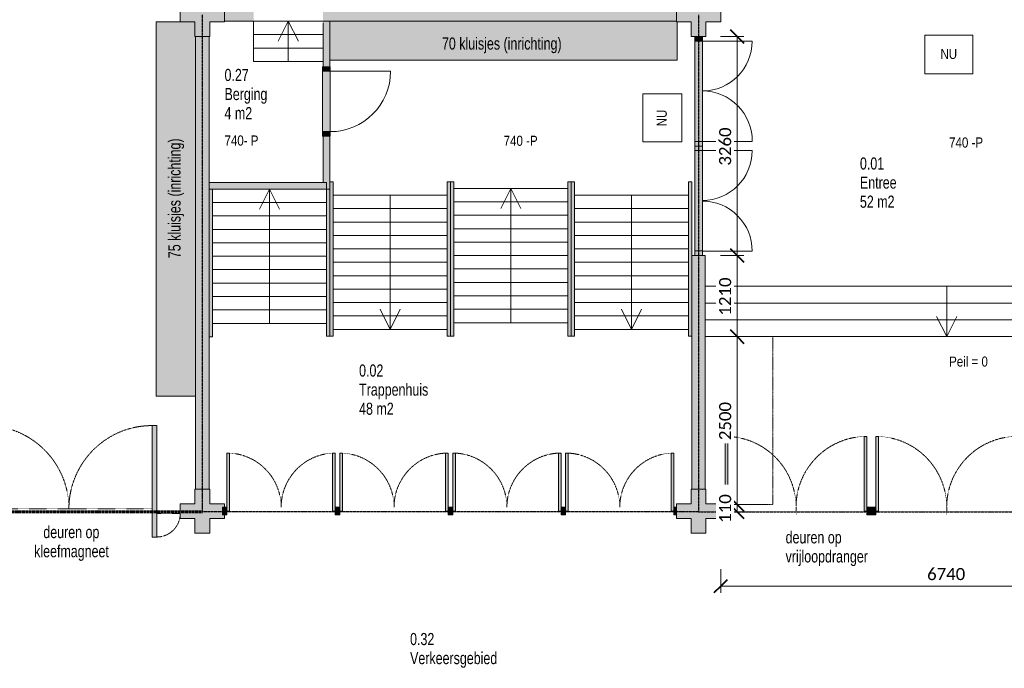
# Model space of a CAD drawing. Header units: millimetres. Extents: x 73705 to 433105, y 109410 to 279410.
# Tile 31 of 90: x 120757 to 135441, y 247024 to 256687. Entities that reach past the tile are written whole.
import ezdxf

# ---------------------------------------------------------------- set-up
doc = ezdxf.new("R2010")
doc.units = ezdxf.units.MM
for name, pattern in [('brand  WBDBO 30 min', [11, 4, -1, 2, -1, 2, -1]), ('Overhead', [2.5, 1.5, -1]), ('Stippel', [1.53, 1, -0.53])]:
    doc.linetypes.add(name, pattern=pattern)
for name, color, linetype, lineweight in [('A-ANNO-DIMS', 211, 'Continuous', 9), ('A-ANNO-DIMS-100', 211, 'Continuous', 9), ('A-DETL', 90, 'Continuous', 9), ('A-DETL-DEMO', 6, 'Stippel', 9), ('A-DETL-GENF', 92, 'Continuous', 9), ('A-DETL-THIN', 151, 'Continuous', 9), ('A-FLOR-OVHD', 1, 'Overhead', 9), ('G-ANNO-TEXT', 231, 'Continuous', 9)]:
    doc.layers.add(name, color=color, linetype=linetype, lineweight=lineweight)
doc.styles.add('Arial Narrow', font='ARIALN.TTF', dxfattribs={"width": 0.9, "height": 180})
doc.styles.add('Arial Narrow_B', font='ARIALN.TTF', dxfattribs={"width": 0.9, "height": 180})
doc.styles.add('Arial Narrow_B_1', font='ARIALN.TTF', dxfattribs={"height": 150})
doc.styles.add('Calibri', font='calibri.ttf', dxfattribs={"height": 180})
doc.dimstyles.new('maatvoering', dxfattribs={"dimscale": 304.8, "dimtxt": 211.922716, "dimasz": 0.656168, "dimexe": 0.328084, "dimexo": 0.0625, "dimgap": 0.065617, "dimtad": 1, "dimdec": 0, "dimzin": 0, "dimdsep": 46, "dimtxsty": 'Calibri', "dimblk1": 'OBLIQUE', "dimblk2": 'OBLIQUE', "dimsah": 1, "dimcen": 0.09, "dimazin": 0, "dimtfac": 1, "dimtdec": 4, "dimtix": 1, "dimtmove": 0, "dimatfit": 3, "dimfxl": 0.82021, "dimfxlon": 1, "dimtvp": 1, "dimtfill": 1, "dimtolj": 1, "dimtzin": 0, "dimarcsym": 2})

# ---------------------------------------------------------------- blocks, each defined once
blk = doc.blocks.new('DIMBLOCK53-BEGANE GROND')
at = {"layer": 'A-ANNO-DIMS-100'}
for p, q in [((131456, 253175), (131206, 253175)), ((131456, 251965), (131456, 253175)), ((131456, 253175), (131556, 253175)), ((131456, 251965), (131206, 251965)), ((131456, 251965), (131556, 251965))]:
    blk.add_line(p, q, dxfattribs=at)
at = {"layer": 'A-ANNO-DIMS-100', "lineweight": 40}
for p, q in [((131456, 253175), (131356, 253275)), ((131456, 253175), (131556, 253075)), ((131456, 251965), (131356, 252065)), ((131456, 251965), (131556, 251865))]:
    blk.add_line(p, q, dxfattribs=at)
at = {"layer": 'A-ANNO-DIMS-100', "color": 0, "insert": (131187, 252278), "char_height": 180, "width": 700.39, "attachment_point": 1, "rotation": 90, "line_spacing_factor": 1.158048, "style": 'Calibri', "bg_fill": 3, "box_fill_scale": 1.25, "bg_fill_color": 256, "bg_fill_true_color": 13158600, "bg_fill_transparency": 0}
blk.add_mtext('1210', dxfattribs=at)
blk = doc.blocks.new('_Oblique')
at = {"color": 0, "linetype": 'ByBlock', "lineweight": -2}
blk.add_line((-0.5, -0.5), (0.5, 0.5), dxfattribs=at)
blk = doc.blocks.new('DIMBLOCK54-BEGANE GROND')
at = {"layer": 'A-ANNO-DIMS-100', "lineweight": 40}
for p, q in [((131456, 256435), (131356, 256535)), ((131456, 256435), (131556, 256335)), ((131456, 253175), (131356, 253275)), ((131456, 253175), (131556, 253075))]:
    blk.add_line(p, q, dxfattribs=at)
at = {"layer": 'A-ANNO-DIMS-100'}
for p, q in [((131456, 256435), (131206, 256435)), ((131456, 253175), (131456, 256435)), ((131456, 256435), (131556, 256435)), ((131456, 253175), (131206, 253175)), ((131456, 253175), (131556, 253175))]:
    blk.add_line(p, q, dxfattribs=at)
at = {"layer": 'A-ANNO-DIMS-100', "color": 0, "insert": (131187, 254513), "char_height": 180, "width": 700.39, "attachment_point": 1, "rotation": 90, "line_spacing_factor": 1.158048, "style": 'Calibri', "bg_fill": 3, "box_fill_scale": 1.25, "bg_fill_color": 256, "bg_fill_true_color": 13158600, "bg_fill_transparency": 0}
blk.add_mtext('3260', dxfattribs=at)
blk = doc.blocks.new('DIMBLOCK56-BEGANE GROND')
at = {"layer": 'A-ANNO-DIMS-100'}
for p, q in [((131211, 248249), (131211, 248499)), ((137951, 248249), (137951, 248499)), ((131211, 248249), (137951, 248249)), ((131211, 248249), (131211, 248149)), ((137951, 248249), (137951, 248149))]:
    blk.add_line(p, q, dxfattribs=at)
at = {"layer": 'A-ANNO-DIMS-100', "lineweight": 40}
for p, q in [((131211, 248249), (131311, 248349)), ((137951, 248249), (138051, 248349)), ((131211, 248249), (131111, 248149)), ((137951, 248249), (137851, 248149))]:
    blk.add_line(p, q, dxfattribs=at)
at = {"layer": 'A-ANNO-DIMS-100', "color": 0, "insert": (134289, 248518), "char_height": 180, "width": 700.39, "attachment_point": 1, "line_spacing_factor": 1.158048, "style": 'Calibri', "bg_fill": 3, "box_fill_scale": 1.25, "bg_fill_color": 256, "bg_fill_true_color": 13158600, "bg_fill_transparency": 0}
blk.add_mtext('6740', dxfattribs=at)
blk = doc.blocks.new('DIMBLOCK125-BEGANE GROND')
at = {"layer": 'A-ANNO-DIMS-100', "lineweight": 40}
for p, q in [((131456, 251965), (131356, 252065)), ((131456, 251965), (131556, 251865)), ((131456, 249465), (131356, 249565)), ((131456, 249465), (131556, 249365))]:
    blk.add_line(p, q, dxfattribs=at)
at = {"layer": 'A-ANNO-DIMS-100'}
for p, q in [((131456, 251965), (131356, 251965)), ((131456, 251965), (131456, 249465)), ((131456, 251965), (131706, 251965)), ((131456, 249465), (131356, 249465)), ((131456, 249465), (131706, 249465))]:
    blk.add_line(p, q, dxfattribs=at)
at = {"layer": 'A-ANNO-DIMS-100', "color": 0, "insert": (131187, 250423), "char_height": 180, "width": 700.39, "attachment_point": 1, "rotation": 90, "line_spacing_factor": 1.158048, "style": 'Calibri', "bg_fill": 3, "box_fill_scale": 1.25, "bg_fill_color": 256, "bg_fill_true_color": 13158600, "bg_fill_transparency": 0}
blk.add_mtext('2500', dxfattribs=at)
blk = doc.blocks.new('DIMBLOCK126-BEGANE GROND')
at = {"layer": 'A-ANNO-DIMS-100', "lineweight": 40}
for p, q in [((131456, 249465), (131356, 249565)), ((131456, 249355), (131356, 249455)), ((131456, 249465), (131556, 249365)), ((131456, 249355), (131556, 249255))]:
    blk.add_line(p, q, dxfattribs=at)
at = {"layer": 'A-ANNO-DIMS-100'}
for p, q in [((131456, 249465), (131356, 249465)), ((131456, 249355), (131356, 249355)), ((131456, 249465), (131456, 249355)), ((131456, 249465), (131706, 249465)), ((131456, 249355), (131706, 249355))]:
    blk.add_line(p, q, dxfattribs=at)
at = {"layer": 'A-ANNO-DIMS-100', "color": 0, "insert": (131187, 249191), "char_height": 180, "width": 525.29, "attachment_point": 1, "rotation": 90, "line_spacing_factor": 1.158048, "style": 'Calibri', "bg_fill": 3, "box_fill_scale": 1.25, "bg_fill_color": 256, "bg_fill_true_color": 13158600, "bg_fill_transparency": 0}
blk.add_mtext('110', dxfattribs=at)

msp = doc.modelspace()

# ---------------------------------------------------------------- hatches: boundary and pattern name
at = {"layer": 'A-DETL-GENF'}
for points in [[(123581.1, 256435), (123591.1, 256435), (123591.1, 256655), (123811.1, 256655), (123811.1, 256875), (123591.1, 256875), (123591.1, 257095), (123371.1, 257095), (123371.1, 256875), (123151.1, 256875), (123151.1, 256655), (123371.1, 256655), (123371.1, 256435), (123575.6, 256435)], [(130938.1, 256435), (130991.1, 256435), (130991.1, 256655), (131211.1, 256655), (131211.1, 256875), (130991.1, 256875), (130991.1, 257095), (130771.1, 257095), (130771.1, 256875), (130551.1, 256875), (130551.1, 256655), (130771.1, 256655), (130771.1, 256435), (130881.1, 256435)], [(125431.1, 256085), (130561.1, 256085), (130561.1, 256655), (130551.1, 256655), (130551.1, 256665), (125381.1, 256665), (125381.1, 256085), (125388.1, 256085)], [(123381.1, 251076.3), (123381.1, 256435), (123371.1, 256435), (123371.1, 256655), (122791.1, 256655), (122791.1, 251076.3)], [(123381.1, 249695), (123581.1, 249695), (123581.1, 256435), (123381.1, 256435), (123381.1, 251076.3)], [(130824.1, 256368), (130938.1, 256368), (130938.1, 256435), (130824.1, 256435)], [(130938.1, 253175), (130938.1, 256368), (130824.1, 256368), (130824.1, 253175), (130881.1, 253175)], [(125331.1, 255919.1), (125388.1, 255919.1), (125388.1, 255986.1), (125274.1, 255986.1), (125274.1, 255919.1), (125281.1, 255919.1)], [(125331.1, 255019.1), (125388.1, 255019.1), (125388.1, 255919.1), (125274.1, 255919.1), (125274.1, 255019.1), (125281.1, 255019.1)], [(125331.1, 254952.1), (125388.1, 254952.1), (125388.1, 255019.1), (125274.1, 255019.1), (125274.1, 254952.1), (125281.1, 254952.1)], [(123811.1, 254163.1), (125331.1, 254163.1), (125331.1, 254263.1), (123581.1, 254263.1), (123581.1, 254163.1), (123631.1, 254163.1)], [(125381.1, 251973), (125431.1, 251973), (125431.1, 254273), (125381.1, 254273), (125381.1, 252957.6)], [(127131.1, 251973), (127181.1, 251973), (127181.1, 254273), (127131.1, 254273), (127131.1, 252957.6)], [(127231.1, 251973), (127231.1, 254273), (127181.1, 254273), (127181.1, 251973)], [(128931.1, 251973), (128981.1, 251973), (128981.1, 254273), (128931.1, 254273), (128931.1, 252957.6)], [(128981.1, 251973), (129031.1, 251973), (129031.1, 254273), (128981.1, 254273), (128981.1, 252957.6)], [(130781.1, 251973), (130781.1, 254273), (130731.1, 254273), (130731.1, 251973)], [(123581.1, 251963.1), (123631.1, 251963.1), (123631.1, 254163.1), (123581.1, 254163.1), (123581.1, 252957.6)], [(125331.1, 251973), (125381.1, 251973), (125381.1, 254163.1), (125331.1, 254163.1), (125331.1, 252957.6)], [(130981.1, 249695), (130981.1, 253175), (130781.1, 253175), (130781.1, 249695)], [(122731.1, 248980), (122801.1, 248980), (122801.1, 250640), (122731.1, 250640), (122731.1, 249173.6)], [(131278.1, 249365.5), (131318.1, 249365.5), (131318.1, 250478.9), (131278.1, 250478.9), (131278.1, 249475)], [(133350.7, 249365.5), (133390.7, 249365.5), (133390.7, 250478.9), (133350.7, 250478.9), (133350.7, 249475)], [(133564.7, 249365.5), (133564.7, 250478.9), (133524.7, 250478.9), (133524.7, 249365.5)], [(123848, 249365.5), (123888, 249365.5), (123888, 250230.7), (123848, 250230.7), (123848, 249475)], [(125424.3, 249365.5), (125464.3, 249365.5), (125464.3, 250230.7), (125424.3, 250230.7)], [(125571.3, 249365.5), (125571.3, 250230.7), (125531.3, 250230.7), (125531.3, 249365.5)], [(127107.6, 249365.5), (127147.6, 249365.5), (127147.6, 250230.7), (127107.6, 250230.7)], [(127214.6, 249365.5), (127254.6, 249365.5), (127254.6, 250230.7), (127214.6, 250230.7)], [(128830.9, 249365.5), (128830.9, 250230.7), (128790.9, 250230.7), (128790.9, 249365.5)], [(128937.9, 249365.5), (128937.9, 250230.7), (128897.9, 250230.7), (128897.9, 249365.5), (128931.1, 249365.5)], [(130514.2, 249365.5), (130514.2, 250230.7), (130474.2, 250230.7), (130474.2, 249365.5)], [(123581.1, 249035), (123591.1, 249035), (123591.1, 249255), (123811.1, 249255), (123811.1, 249308.5), (123781, 249308.5), (123781, 249422.5), (123811.1, 249422.5), (123811.1, 249475), (123591.1, 249475), (123591.1, 249695), (123371.1, 249695), (123371.1, 249475), (123151.1, 249475), (123151.1, 249255), (123371.1, 249255), (123371.1, 249035), (123575.6, 249035)], [(130781.1, 249035), (130991.1, 249035), (130991.1, 249255), (131211.1, 249255), (131211.1, 249475), (130991.1, 249475), (130991.1, 249695), (130771.1, 249695), (130771.1, 249475), (130551.1, 249475), (130551.1, 249255), (130771.1, 249255), (130771.1, 249035)], [(123811.1, 249308.5), (123811.1, 249422.5), (123781, 249422.5), (123781, 249308.5)], [(123811.1, 249308.5), (123848, 249308.5), (123848, 249422.5), (123811.1, 249422.5), (123811.1, 249365.5)], [(125464.3, 249308.5), (125531.3, 249308.5), (125531.3, 249422.5), (125464.3, 249422.5), (125464.3, 249365.5)], [(127181.1, 249308.5), (127214.6, 249308.5), (127214.6, 249422.5), (127147.6, 249422.5), (127147.6, 249308.5)], [(128830.9, 249308.5), (128897.9, 249308.5), (128897.9, 249422.5), (128830.9, 249422.5), (128830.9, 249365.5)], [(130514.2, 249308.5), (130551.1, 249308.5), (130551.1, 249422.5), (130514.2, 249422.5), (130514.2, 249365.5)], [(131278.1, 249308.5), (131278.1, 249422.5), (131211.1, 249422.5), (131211.1, 249308.5)], [(133390.7, 249308.5), (133457.7, 249308.5), (133457.7, 249422.5), (133390.7, 249422.5), (133390.7, 249365.5)], [(133524.7, 249308.5), (133524.7, 249422.5), (133457.7, 249422.5), (133457.7, 249308.5)]]:
    msp.add_hatch(color=7, dxfattribs=at).paths.add_polyline_path(points)
h = msp.add_hatch(color=7, dxfattribs=at)
h.paths.add_polyline_path([(129757.9, 256665), (130551.1, 256665), (130551.1, 256865), (125281.1, 256865), (125281.1, 256665), (125381.1, 256665)])
h.paths.add_polyline_path([(123811.1, 256665), (124244.7, 256665), (124244.7, 256865), (123811.1, 256865), (123811.1, 256758)])
h = msp.add_hatch(color=7, dxfattribs=at)
h.paths.add_polyline_path([(125381.1, 254163.1), (125381.1, 254952.1), (125281.1, 254952.1), (125281.1, 254263.1), (125331.1, 254263.1), (125331.1, 254163.1)])
h.paths.add_polyline_path([(125331.1, 255986.1), (125381.1, 255986.1), (125381.1, 256665), (125281.1, 256665), (125281.1, 255986.1)])

# ---------------------------------------------------------------- linework, layer by layer
at = {"layer": 'A-DETL', "linetype": 'brand  WBDBO 30 min', "lineweight": 30}
for p, q in [((123481.1, 249355), (123481.1, 256758)), ((130881.1, 256758), (130881.1, 249355)), ((130881.1, 249355), (123481.1, 249355)), ((130881.1, 249355), (138281.1, 249355))]:
    msp.add_line(p, q, dxfattribs=at)
at = {"layer": 'A-DETL'}
for p, q in [((124245.4, 256665), (124245.4, 256065)), ((124245.4, 256665), (125281.1, 256665)), ((124613.2, 256365), (124763.2, 256665)), ((124763.2, 256665), (124763.2, 256065)), ((124913.2, 256365), (124763.2, 256665)), ((125381.1, 256665), (125381.1, 256085)), ((130551.1, 256665), (125381.1, 256665)), ((123151.1, 256655), (122791.1, 256655)), ((122791.1, 256655), (122791.1, 251076.3)), ((130561.1, 256085), (130561.1, 256655)), ((123381.1, 251076.3), (123381.1, 256435)), ((124245.4, 256465), (125281.1, 256465)), ((134257.2, 256458.3), (134972, 256458.3)), ((134257.2, 255878.2), (134257.2, 256458.3)), ((134972, 256458.3), (134972, 255878.2)), ((124245.4, 256265), (125281.1, 256265)), ((125381.1, 256085), (130561.1, 256085)), ((124245.4, 256065), (125281.1, 256065)), ((134972, 255878.2), (134257.2, 255878.2)), ((130051, 254867.2), (130051, 255582)), ((130051, 255582), (130631.1, 255582)), ((130631.1, 255582), (130631.1, 254867.2)), ((130631.1, 254867.2), (130051, 254867.2)), ((128931.1, 254173), (127231.1, 254173)), ((127931.1, 253873), (128081.1, 254173)), ((128081.1, 254173), (128081.1, 252173)), ((128081.1, 254173), (128231.1, 253873)), ((124331.1, 253863.1), (124481.1, 254163.1)), ((124481.1, 254163.1), (124481.1, 252163.1)), ((124481.1, 254163.1), (124631.1, 253863.1)), ((127131.1, 254073), (125431.1, 254073)), ((126281.1, 252073), (126281.1, 254073)), ((130731.1, 254073), (129031.1, 254073)), ((129881.1, 252073), (129881.1, 254073)), ((125331.1, 253963.1), (123631.1, 253963.1)), ((128931.1, 253973), (127231.1, 253973)), ((125331.1, 253763.1), (123631.1, 253763.1)), ((127131.1, 253873), (125431.1, 253873)), ((128931.1, 253773), (127231.1, 253773)), ((130731.1, 253873), (129031.1, 253873)), ((127131.1, 253673), (125431.1, 253673)), ((130731.1, 253673), (129031.1, 253673)), ((125331.1, 253563.1), (123631.1, 253563.1)), ((127131.1, 253473), (125431.1, 253473)), ((128931.1, 253573), (127231.1, 253573)), ((130731.1, 253473), (129031.1, 253473)), ((125331.1, 253363.1), (123631.1, 253363.1)), ((128931.1, 253373), (127231.1, 253373)), ((125331.1, 253163.1), (123631.1, 253163.1)), ((127131.1, 253273), (125431.1, 253273)), ((128931.1, 253173), (127231.1, 253173)), ((130731.1, 253273), (129031.1, 253273)), ((130938.1, 253240), (131681.1, 253240)), ((127131.1, 253073), (125431.1, 253073)), ((130731.1, 253073), (129031.1, 253073)), ((125331.1, 252963.1), (123631.1, 252963.1)), ((127131.1, 252873), (125431.1, 252873)), ((128931.1, 252973), (127231.1, 252973)), ((130731.1, 252873), (129031.1, 252873)), ((125331.1, 252763.1), (123631.1, 252763.1)), ((128931.1, 252773), (127231.1, 252773)), ((130981.1, 252715), (138181.1, 252715)), ((134581.1, 251965), (134581.1, 252715)), ((125331.1, 252563.1), (123631.1, 252563.1)), ((127131.1, 252673), (125431.1, 252673)), ((128931.1, 252573), (127231.1, 252573)), ((130731.1, 252673), (129031.1, 252673)), ((127131.1, 252473), (125431.1, 252473)), ((130731.1, 252473), (129031.1, 252473)), ((138281.1, 252465), (130981.1, 252465)), ((125331.1, 252363.1), (123631.1, 252363.1)), ((127131.1, 252273), (125431.1, 252273)), ((126281.1, 252073), (126131.1, 252373)), ((126431.1, 252373), (126281.1, 252073)), ((128931.1, 252373), (127231.1, 252373)), ((130731.1, 252273), (129031.1, 252273)), ((129881.1, 252073), (129731.1, 252373)), ((130031.1, 252373), (129881.1, 252073)), ((134431.1, 252265), (134581.1, 251965)), ((134731.1, 252265), (134581.1, 251965)), ((125331.1, 252163.1), (123631.1, 252163.1)), ((128931.1, 252173), (127231.1, 252173)), ((138281.1, 252215), (130981.1, 252215)), ((127131.1, 252073), (125431.1, 252073)), ((130731.1, 252073), (129031.1, 252073)), ((138281.1, 251965), (130981.1, 251965)), ((122791.1, 251076.3), (123381.1, 251076.3)), ((131278.1, 249384.5), (131278.1, 250478.9)), ((131318.1, 250478.9), (131278.1, 250478.9)), ((131278.1, 250478.9), (131278.1, 249365.5)), ((131318.1, 249365.5), (131318.1, 250478.9)), ((133390.7, 250478.9), (133350.7, 250478.9)), ((133350.7, 250478.9), (133350.7, 249365.5)), ((133390.7, 249384.5), (133390.7, 250478.9)), ((133390.7, 249365.5), (133390.7, 250478.9)), ((133524.7, 249384.5), (133524.7, 250478.9)), ((133564.7, 250478.9), (133524.7, 250478.9)), ((133524.7, 250478.9), (133524.7, 249365.5)), ((133564.7, 249365.5), (133564.7, 250478.9)), ((131278.1, 249422.5), (131211.1, 249422.5)), ((131211.1, 249422.5), (131211.1, 249308.5)), ((131278.1, 249308.5), (131278.1, 249422.5)), ((131278.1, 249365.5), (131318.1, 249365.5)), ((133350.7, 249365.5), (133390.7, 249365.5)), ((133457.7, 249422.5), (133390.7, 249422.5)), ((133390.7, 249422.5), (133390.7, 249308.5)), ((133457.7, 249308.5), (133457.7, 249422.5)), ((133524.7, 249422.5), (133457.7, 249422.5)), ((133457.7, 249422.5), (133457.7, 249308.5)), ((133524.7, 249308.5), (133524.7, 249422.5)), ((133524.7, 249365.5), (133564.7, 249365.5)), ((131211.1, 249308.5), (131278.1, 249308.5)), ((133390.7, 249308.5), (133457.7, 249308.5)), ((133457.7, 249308.5), (133524.7, 249308.5))]:
    msp.add_line(p, q, dxfattribs=at)
at = {"layer": 'A-DETL', "linetype": 'brand  WBDBO 30 min', "lineweight": 60}
msp.add_line((123481.1, 249355), (119781.1, 249355), dxfattribs=at)
at = {"layer": 'A-DETL', "linetype": 'Overhead'}
for p, q in [((132334.4, 249422.5), (132334.4, 249308.5)), ((134581.1, 249422.5), (134581.1, 249308.5))]:
    msp.add_line(p, q, dxfattribs=at)
for centre, start, end in [((131278.1, 249422.5), 0, 90), ((133390.7, 249422.5), 90, 180), ((133524.7, 249422.5), 0, 90), ((135637.4, 249422.5), 90, 180)]:
    msp.add_arc(centre, 1056.3, start, end, dxfattribs=at)
at = {"layer": 'A-DETL-DEMO'}
for p, q in [((124245.4, 256665), (125283.2, 256665)), ((130981.1, 251965), (131989.1, 251965)), ((131989.1, 251965), (131989.1, 249465)), ((131989.1, 249465), (131211.1, 249465))]:
    msp.add_line(p, q, dxfattribs=at)
at = {"layer": 'A-DETL-THIN'}
for p, q in [((123151.1, 256875), (123151.1, 256655)), ((123811.1, 256655), (123811.1, 256875)), ((130551.1, 256875), (130551.1, 256655)), ((131211.1, 256655), (131211.1, 256875)), ((123811.1, 256665), (124244.7, 256665)), ((125381.1, 256665), (125281.1, 256665)), ((125381.1, 256665), (130551.1, 256665)), ((125381.1, 255986.1), (125381.1, 256665)), ((123151.1, 256655), (123371.1, 256655)), ((123371.1, 256655), (123371.1, 256435)), ((123591.1, 256435), (123591.1, 256655)), ((123591.1, 256655), (123811.1, 256655)), ((125281.1, 256639.1), (125281.1, 255986.1)), ((130551.1, 256655), (130771.1, 256655)), ((130771.1, 256655), (130771.1, 256435)), ((130991.1, 256435), (130991.1, 256655)), ((130991.1, 256655), (131211.1, 256655)), ((123371.1, 256435), (123591.1, 256435)), ((123381.1, 256435), (123381.1, 249695)), ((123581.1, 254263.1), (123581.1, 256435)), ((130771.1, 256435), (130991.1, 256435)), ((130824.1, 256435), (130824.1, 256368)), ((130938.1, 256435), (130824.1, 256435)), ((130824.1, 256435), (130824.1, 253175)), ((130938.1, 256435), (130824.1, 256435)), ((130938.1, 256368), (130938.1, 256435)), ((130938.1, 253175), (130938.1, 256435)), ((130824.1, 256368), (130938.1, 256368)), ((130938.1, 256368), (131681.1, 256368)), ((125388.1, 255986.1), (125274.1, 255986.1)), ((125274.1, 255986.1), (125274.1, 255919.1)), ((125388.1, 255919.1), (125388.1, 255986.1)), ((125274.1, 255919.1), (125274.1, 255019.1)), ((125274.1, 255919.1), (125388.1, 255919.1)), ((125388.1, 255019.1), (125388.1, 255919.1)), ((125388.1, 255919.1), (126288.1, 255919.1)), ((125274.1, 255019.1), (125274.1, 254952.1)), ((125274.1, 255019.1), (125388.1, 255019.1)), ((125274.1, 254952.1), (125388.1, 254952.1)), ((125281.1, 254952.1), (125281.1, 254263.1)), ((125381.1, 254163.1), (125381.1, 254952.1)), ((125388.1, 254952.1), (125388.1, 255019.1)), ((130824.1, 254871), (130824.1, 254804)), ((130938.1, 254871), (130824.1, 254871)), ((130824.1, 254804), (130938.1, 254804)), ((130824.1, 254804), (130824.1, 254737)), ((130938.1, 254804), (130824.1, 254804)), ((130881.1, 254871), (131681, 254871)), ((130938.1, 254804), (130938.1, 254871)), ((130938.1, 254737), (130938.1, 254804)), ((130824.1, 254737), (130938.1, 254737)), ((130938.1, 254737), (131681.1, 254737)), ((123581.1, 254263.1), (123581.1, 254163.1)), ((125331.1, 254263.1), (123581.1, 254263.1)), ((125331.1, 254163.1), (125331.1, 254263.1)), ((125431.1, 254273), (125381.1, 254273)), ((125431.1, 251973), (125431.1, 254273)), ((127181.1, 254273), (127131.1, 254273)), ((127131.1, 254273), (127131.1, 251973)), ((127231.1, 254273), (127181.1, 254273)), ((127181.1, 254273), (127181.1, 251973)), ((127181.1, 251973), (127181.1, 254273)), ((127231.1, 251973), (127231.1, 254273)), ((128981.1, 254273), (128931.1, 254273)), ((128931.1, 254273), (128931.1, 251973)), ((129031.1, 254273), (128981.1, 254273)), ((128981.1, 254273), (128981.1, 251973)), ((128981.1, 251973), (128981.1, 254273)), ((129031.1, 251973), (129031.1, 254273)), ((130781.1, 254273), (130731.1, 254273)), ((130731.1, 254273), (130731.1, 251973)), ((130781.1, 251973), (130781.1, 254273)), ((123581.1, 249695), (123581.1, 254163.1)), ((123581.1, 254163.1), (123581.1, 251963.1)), ((123581.1, 254163.1), (125331.1, 254163.1)), ((123631.1, 251963.1), (123631.1, 254163.1)), ((125331.1, 254163.1), (125331.1, 251973)), ((125331.1, 254163.1), (125381.1, 254163.1)), ((125381.1, 254163.1), (125381.1, 251973)), ((125381.1, 251973), (125381.1, 254163.1)), ((130981.1, 253175), (130781.1, 253175)), ((130781.1, 253175), (130781.1, 249695)), ((130824.1, 253242), (130824.1, 253175)), ((130938.1, 253242), (130824.1, 253242)), ((130824.1, 253175), (130938.1, 253175)), ((130824.1, 253175), (130938.1, 253175)), ((130938.1, 253175), (130938.1, 253242)), ((130981.1, 249695), (130981.1, 253175)), ((125331.1, 251973), (125381.1, 251973)), ((125381.1, 251973), (125431.1, 251973)), ((127131.1, 251973), (127181.1, 251973)), ((127181.1, 251973), (127231.1, 251973)), ((128931.1, 251973), (128981.1, 251973)), ((128981.1, 251973), (129031.1, 251973)), ((130731.1, 251973), (130781.1, 251973)), ((123581.1, 251963.1), (123631.1, 251963.1)), ((122731.1, 250640), (122731.1, 248980)), ((122801.1, 250640), (122731.1, 250640)), ((122801.1, 248980), (122801.1, 250640)), ((123848, 250230.7), (123848, 249365.5)), ((123888, 250230.7), (123848, 250230.7)), ((123888, 249365.5), (123888, 250230.7)), ((125424.3, 250230.7), (125424.3, 249365.5)), ((125464.3, 250230.7), (125424.3, 250230.7)), ((125464.3, 249365.5), (125464.3, 250230.7)), ((125531.3, 250230.7), (125531.3, 249365.5)), ((125571.3, 250230.7), (125531.3, 250230.7)), ((125571.3, 249365.5), (125571.3, 250230.7)), ((127107.6, 250230.7), (127107.6, 249365.5)), ((127147.6, 250230.7), (127107.6, 250230.7)), ((127147.6, 249365.5), (127147.6, 250230.7)), ((127214.6, 250230.7), (127214.6, 249365.5)), ((127254.6, 250230.7), (127214.6, 250230.7)), ((127254.6, 249365.5), (127254.6, 250230.7)), ((128790.9, 250230.7), (128790.9, 249365.5)), ((128830.9, 250230.7), (128790.9, 250230.7)), ((128830.9, 249365.5), (128830.9, 250230.7)), ((128897.9, 250230.7), (128897.9, 249365.5)), ((128937.9, 250230.7), (128897.9, 250230.7)), ((128937.9, 249365.5), (128937.9, 250230.7)), ((130474.2, 250230.7), (130474.2, 249365.5)), ((130514.2, 250230.7), (130474.2, 250230.7)), ((130514.2, 249365.5), (130514.2, 250230.7)), ((123371.1, 249695), (123371.1, 249475)), ((123591.1, 249695), (123371.1, 249695)), ((123591.1, 249475), (123591.1, 249695)), ((130771.1, 249695), (130771.1, 249475)), ((130991.1, 249695), (130771.1, 249695)), ((130991.1, 249475), (130991.1, 249695)), ((123371.1, 249475), (123151.1, 249475)), ((123151.1, 249475), (123151.1, 249255)), ((123811.1, 249475), (123591.1, 249475)), ((123811.1, 249255), (123811.1, 249475)), ((130771.1, 249475), (130551.1, 249475)), ((130551.1, 249475), (130551.1, 249255)), ((131211.1, 249475), (130991.1, 249475)), ((131211.1, 249255), (131211.1, 249475)), ((123848, 249422.5), (123781, 249422.5)), ((123781, 249422.5), (123781, 249308.5)), ((123848, 249308.5), (123848, 249422.5)), ((123848, 249365.5), (123888, 249365.5)), ((125424.3, 249365.5), (125464.3, 249365.5)), ((125531.3, 249422.5), (125464.3, 249422.5)), ((125464.3, 249422.5), (125464.3, 249308.5)), ((125531.3, 249308.5), (125531.3, 249422.5)), ((125531.3, 249365.5), (125571.3, 249365.5)), ((127107.6, 249365.5), (127147.6, 249365.5)), ((127214.6, 249422.5), (127147.6, 249422.5)), ((127147.6, 249422.5), (127147.6, 249308.5)), ((127214.6, 249308.5), (127214.6, 249422.5)), ((127214.6, 249365.5), (127254.6, 249365.5)), ((128790.9, 249365.5), (128830.9, 249365.5)), ((128897.9, 249422.5), (128830.9, 249422.5)), ((128830.9, 249422.5), (128830.9, 249308.5)), ((128897.9, 249308.5), (128897.9, 249422.5)), ((128897.9, 249365.5), (128937.9, 249365.5)), ((130474.2, 249365.5), (130514.2, 249365.5)), ((130551.1, 249422.5), (130514.2, 249422.5)), ((130514.2, 249422.5), (130514.2, 249308.5)), ((130551.1, 249308.5), (130551.1, 249422.5)), ((123151.1, 249255), (123371.1, 249255)), ((123371.1, 249255), (123371.1, 249035)), ((123591.1, 249035), (123591.1, 249255)), ((123591.1, 249255), (123811.1, 249255)), ((123781, 249308.5), (123848, 249308.5)), ((125464.3, 249308.5), (125531.3, 249308.5)), ((127147.6, 249308.5), (127214.6, 249308.5)), ((128830.9, 249308.5), (128897.9, 249308.5)), ((130514.2, 249308.5), (130551.1, 249308.5)), ((130551.1, 249255), (130771.1, 249255)), ((130771.1, 249255), (130771.1, 249035)), ((130991.1, 249035), (130991.1, 249255)), ((130991.1, 249255), (131211.1, 249255)), ((123371.1, 249035), (123591.1, 249035)), ((130771.1, 249035), (130991.1, 249035)), ((122731.1, 248980), (122801.1, 248980))]:
    msp.add_line(p, q, dxfattribs=at)
for centre, radius, start, end in [((130938.1, 256368), 743, 270, 360), ((125388.1, 255919.1), 900, 270, 0), ((130938.1, 254882), 743, 359.15171, 90), ((130938.1, 254737), 743, 270, 360), ((130938.1, 253242), 743, 359.84577, 90)]:
    msp.add_arc(centre, radius, start, end, dxfattribs=at)
at = {"layer": 'A-FLOR-OVHD'}
for p, q in [((121491.1, 249400), (120251.1, 249400)), ((121491.1, 249400), (122731.1, 249400)), ((123151.1, 249330), (122801.1, 249330))]:
    msp.add_line(p, q, dxfattribs=at)
for centre, radius, start, end in [((120251.1, 249400), 1240, 0, 90), ((122731.1, 249400), 1240, 90, 180), ((123848, 249422.5), 808.2, 0, 87.16294), ((125464.3, 249422.5), 808.2, 92.83706, 180), ((125531.3, 249422.5), 808.2, 0, 87.16294), ((127147.6, 249422.5), 808.2, 92.83706, 180), ((127214.6, 249422.5), 808.2, 0, 87.16294), ((128830.9, 249422.5), 808.2, 92.83706, 180), ((128897.9, 249422.5), 808.2, 0, 87.16294), ((130514.2, 249422.5), 808.2, 92.83706, 180), ((122801.1, 249330), 350, 270, 0)]:
    msp.add_arc(centre, radius, start, end, dxfattribs=at)

# ---------------------------------------------------------------- texts
at = {"layer": 'G-ANNO-TEXT', "color": 214, "insert": (127054.4, 256422.1), "char_height": 180, "width": 2106.835, "attachment_point": 1, "style": 'Arial Narrow'}
msp.add_mtext('70 kluisjes (inrichting)', dxfattribs=at)
at = {"layer": 'G-ANNO-TEXT', "color": 92, "insert": (134488.6, 256252.7), "char_height": 150, "width": 304.641, "attachment_point": 1, "style": 'Arial Narrow_B_1'}
msp.add_mtext('NU', dxfattribs=at)
at = {"layer": 'G-ANNO-TEXT', "color": 7, "attachment_point": 1}
for s, insert, char_height, width, style in [('0.27', (123811.7, 255953.7), 180, 425.696, 'Arial Narrow_B'), ('Berging', (123811.7, 255669.3), 180, 757.595, 'Arial Narrow'), ('4 m2', (123811.7, 255384.9), 180, 483.418, 'Arial Narrow'), ('740- P', (123811.7, 254962), 150, 633.333, 'Arial Narrow_B_1'), ('740 -P', (127974.6, 254958.1), 150, 633.333, 'Arial Narrow_B_1'), ('740 -P', (134617.6, 254932.7), 150, 633.333, 'Arial Narrow_B_1'), ('0.01', (133287.4, 254634.9), 180, 425.696, 'Arial Narrow_B'), ('Entree', (133287.4, 254350.5), 180, 642.152, 'Arial Narrow'), ('52 m2', (133287.4, 254066), 180, 606.076, 'Arial Narrow'), ('Peil = 0', (134617.6, 251669.1), 150, 729.536, 'Arial Narrow_B_1'), ('0.02', (125819, 251550.1), 180, 425.696, 'Arial Narrow_B'), ('Trappenhuis', (125819, 251265.7), 180, 1226.582, 'Arial Narrow'), ('48 m2', (125819, 250981.2), 180, 606.076, 'Arial Narrow'), ('deuren op ', (121109.9, 249142.9), 180, 1046.202, 'Arial Narrow'), ('kleefmagneet', (120973, 248858.4), 180, 1313.164, 'Arial Narrow'), ('0.32', (126579.2, 247550), 180, 425.696, 'Arial Narrow_B'), ('Verkeersgebied', (126579.2, 247265.6), 180, 1536.835, 'Arial Narrow')]:
    msp.add_mtext(s, dxfattribs=dict(at, insert=insert, char_height=char_height, width=width, style=style))
at = {"layer": 'G-ANNO-TEXT', "color": 92, "insert": (130256.6, 255098.7), "char_height": 150, "width": 304.641, "attachment_point": 1, "rotation": 90, "style": 'Arial Narrow_B_1'}
msp.add_mtext('NU', dxfattribs=at)
at = {"layer": 'G-ANNO-TEXT', "color": 214, "insert": (122975.5, 253133.9), "char_height": 180, "width": 2106.835, "attachment_point": 1, "rotation": 90, "style": 'Arial Narrow'}
msp.add_mtext('75 kluisjes (inrichting)', dxfattribs=at)
at = {"layer": 'G-ANNO-TEXT', "color": 150, "char_height": 180, "attachment_point": 1, "style": 'Arial Narrow'}
for s, insert, width in [('deuren op ', (132179.1, 249065), 1046.202), ('vrijloopdranger', (132179.1, 248780.6), 1457.468)]:
    msp.add_mtext(s, dxfattribs=dict(at, insert=insert, width=width))

# ---------------------------------------------------------------- next in the draw order: dimensions: what is measured, and where the dimension line sits
at = {"layer": 'A-ANNO-DIMS'}
dim = msp.add_linear_dim(base=(131456.3, 253175), p1=(131206.3, 251965), p2=(131206.3, 253175), angle=90, dimstyle='maatvoering', override={"dimpost": '<>', "dimfxl": 1210}, dxfattribs=at)
dim.commit()
dim.dimension.update_dxf_attribs({"geometry": 'DIMBLOCK53-BEGANE GROND', "text_midpoint": (131344.1, 252570)})
dim = msp.add_linear_dim(base=(137951.1, 248248.9), p1=(131211.1, 248498.9), p2=(137951.1, 248498.9), dimstyle='maatvoering', override={"dimpost": '<>', "dimfxl": 6740}, dxfattribs=at)
dim.commit()
dim.dimension.update_dxf_attribs({"geometry": 'DIMBLOCK56-BEGANE GROND', "text_midpoint": (134581.1, 248361.1)})

# ---------------------------------------------------------------- next in the draw order: dimensions: what is measured, and where the dimension line sits
for base, p1, p2, override, picture, middle in [((131456.3, 256435), (131206.3, 253175), (131206.3, 256435), {"dimpost": '<>', "dimfxl": 3260}, 'DIMBLOCK54-BEGANE GROND', (131344.1, 254805)), ((131456.3, 249465), (131706.3, 251965), (131706.3, 249465), {"dimpost": '<>', "dimfxl": 2500}, 'DIMBLOCK125-BEGANE GROND', (131344.1, 250715))]:
    dim = msp.add_linear_dim(base=base, p1=p1, p2=p2, angle=90, dimstyle='maatvoering', override=override, dxfattribs=at)
    dim.commit()
    dim.dimension.update_dxf_attribs({"geometry": picture, "text_midpoint": middle})

# ---------------------------------------------------------------- next in the draw order: dimensions: what is measured, and where the dimension line sits
dim = msp.add_linear_dim(base=(131456.3, 249355), p1=(131706.3, 249465), p2=(131706.3, 249355), angle=90, dimstyle='maatvoering', override={"dimpost": '<>', "dimfxl": 110}, dxfattribs=at)
dim.commit()
dim.dimension.update_dxf_attribs({"geometry": 'DIMBLOCK126-BEGANE GROND', "text_midpoint": (131344.1, 249410)})

doc.saveas('drawing.dxf')
